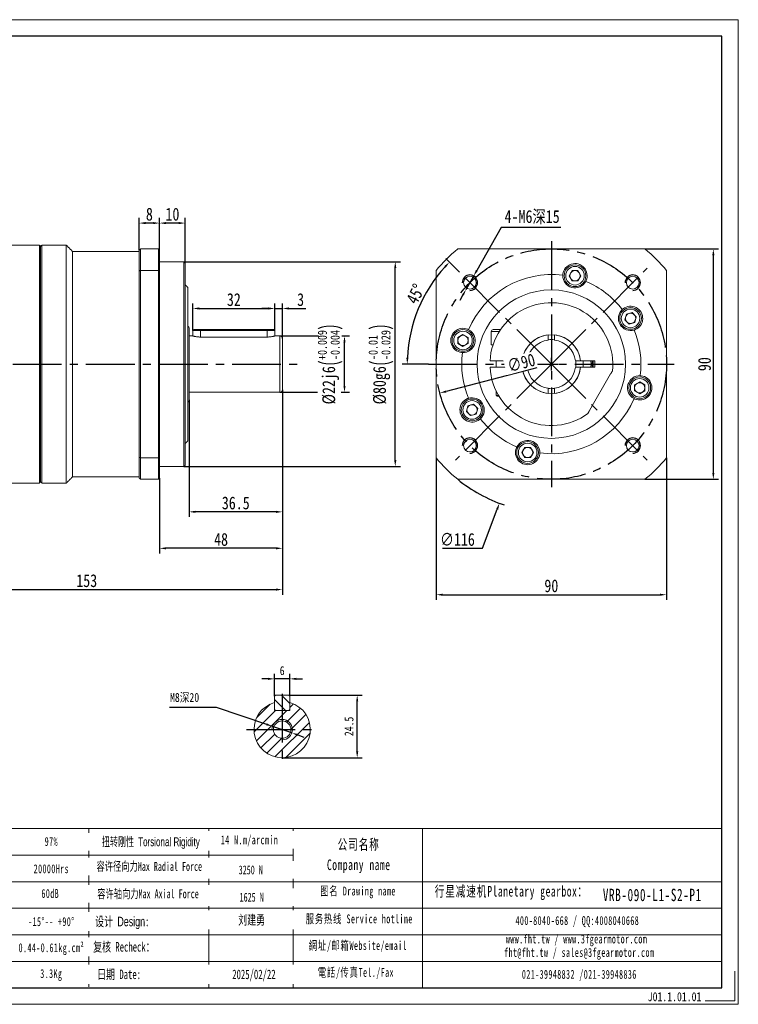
# Model space of a CAD drawing. Header units: millimetres. Extents: x 154 to 698, y 152 to 537.
# Tile 3 of 3: x 417 to 698, y 152 to 537. Entities that reach past the tile are written whole.
import ezdxf

# ---------------------------------------------------------------- set-up
doc = ezdxf.new("R2010")
doc.units = ezdxf.units.MM
doc.set_wipeout_variables(frame=1)
doc.header["$PDSIZE"] = -5
doc.linetypes.add('CENTER2', pattern=[28.575, 19.05, -3.175, 3.175, -3.175])
doc.layers.get('0').update_dxf_attribs({"lineweight": 18})
doc.layers.get('Defpoints').update_dxf_attribs({"lineweight": 18})
for name, color, linetype in [('1轮廓实线层', 7, 'Continuous'), ('2细线层', 4, 'Continuous'), ('3中心线层', 1, 'CENTER2'), ('5剖面线层', 2, 'Continuous'), ('6文字层', 3, 'Continuous'), ('7标注层', 4, 'Continuous')]:
    doc.layers.add(name, color=color, linetype=linetype)
doc.layers.add('图框_外框线', color=7, linetype='Continuous', lineweight=18)
doc.styles.add('TH_GBDIM', font='txt', dxfattribs={"width": 0.8})
doc.styles.add('标准', font='txt', dxfattribs={"width": 0.667})
doc.styles.add('样式 1', font='txt', dxfattribs={"width": 0.8})
doc.dimstyles.new('TH_GBDIM', dxfattribs={"dimtxt": 3.5, "dimasz": 2.5, "dimexe": 2, "dimexo": 0, "dimgap": 1.5, "dimtad": 1, "dimdec": 1, "dimdsep": 46, "dimtxsty": 'TH_GBDIM', "dimcen": 2.5, "dimdle": 5, "dimclrd": 4, "dimclre": 4, "dimclrt": 3, "dimadec": 0, "dimazin": 0, "dimtfac": 0.714286, "dimtdec": 1, "dimtmove": 0, "dimatfit": 3, "dimfxl": 1, "dimtolj": 1, "dimarcsym": 0})

# ---------------------------------------------------------------- blocks, each defined once
blk = doc.blocks.new('*D38')
at = {"color": 4, "lineweight": -2}
for p, q in [((604.79, 455.34), (595.34, 438.62)), ((628.11, 455.34), (604.79, 455.34)), ((591.15, 431.22), (594.1, 436.44)), ((589.92, 429.04), (588.69, 426.87))]:
    blk.add_line(p, q, dxfattribs=at)
at = {"color": 4}
for points in [[(594.97, 438.82), (595.7, 438.41), (594.1, 436.44)], [(590.28, 428.84), (589.56, 429.25), (591.15, 431.22)]]:
    blk.add_solid(points, dxfattribs=at)
at = {"layer": 'Defpoints', "color": 0}
for p in [(594.1, 436.44), (591.15, 431.22)]:
    blk.add_point(p, dxfattribs=at)
at = {"color": 3, "insert": (616.95, 459.42), "char_height": 5, "attachment_point": 5, "style": 'TH_GBDIM'}
blk.add_mtext('\\A1;4-M6深15{}', dxfattribs=at)
blk = doc.blocks.new('*D9')
at = {"color": 4, "lineweight": -2}
for p, q in [((579.45, 365.42), (579.45, 309.93)), ((669.45, 365.42), (669.45, 309.93)), ((581.95, 311.93), (666.95, 311.93))]:
    blk.add_line(p, q, dxfattribs=at)
at = {"color": 4}
for points in [[(581.95, 312.35), (581.95, 311.52), (579.45, 311.93)], [(666.95, 311.52), (666.95, 312.35), (669.45, 311.93)]]:
    blk.add_solid(points, dxfattribs=at)
at = {"layer": 'Defpoints', "color": 0}
for p in [(579.45, 365.42), (669.45, 365.42), (669.45, 311.93)]:
    blk.add_point(p, dxfattribs=at)
at = {"color": 3, "insert": (624.45, 315.38), "char_height": 5, "attachment_point": 5, "style": 'TH_GBDIM'}
blk.add_mtext('\\A1;90', dxfattribs=at)
blk = doc.blocks.new('*D10')
at = {"color": 4, "lineweight": -2}
for p, q in [((624.45, 399.51), (624.45, 404.51)), ((621.95, 402.01), (626.95, 402.01)), ((597.6, 330.06), (603.29, 345.33)), ((581.87, 330.06), (597.6, 330.06))]:
    blk.add_line(p, q, dxfattribs=at)
blk.add_arc((624.45, 402.01), 58, 230.8833, 251.5107, dxfattribs=at)
at = {"color": 4}
blk.add_solid([(603.69, 345.18), (602.9, 345.47), (604.17, 347.67)], dxfattribs=at)
at = {"layer": 'Defpoints', "color": 0}
for p in [(644.73, 456.35), (604.17, 347.67)]:
    blk.add_point(p, dxfattribs=at)
at = {"color": 3, "insert": (587.75, 333.5), "char_height": 5, "attachment_point": 5, "style": 'TH_GBDIM'}
blk.add_mtext('\\A1;∅116', dxfattribs=at)
blk = doc.blocks.new('*D15')
at = {"color": 4, "lineweight": -2}
for p, q in [((518.38, 413.01), (533.52, 413.01)), ((542.58, 413.01), (545.62, 413.01)), ((543.62, 393.51), (543.62, 410.51)), ((518.38, 391.01), (533.04, 391.01)), ((542.29, 391.01), (545.62, 391.01))]:
    blk.add_line(p, q, dxfattribs=at)
at = {"color": 4}
for points in [[(544.04, 410.51), (543.2, 410.51), (543.62, 413.01)], [(543.2, 393.51), (544.04, 393.51), (543.62, 391.01)]]:
    blk.add_solid(points, dxfattribs=at)
at = {"layer": 'Defpoints', "color": 0}
for p in [(518.38, 413.01), (543.62, 413.01), (518.38, 391.01)]:
    blk.add_point(p, dxfattribs=at)
at = {"color": 3, "insert": (538.05, 402.01), "char_height": 5, "attachment_point": 5, "rotation": 90, "style": 'TH_GBDIM'}
blk.add_mtext('\\A1;{\\A1;{%%c22}{}{j6\\H0.7143x;{\\H2x;\\W0.5;(}\\S+0.009^ -0.004;{\\H2x;\\W0.5;)}}}', dxfattribs=at)
blk = doc.blocks.new('*D16')
at = {"color": 4, "lineweight": -2}
for p, q in [((480.88, 442.01), (565.46, 442.01)), ((563.46, 364.51), (563.46, 439.51)), ((480.88, 362.01), (565.46, 362.01))]:
    blk.add_line(p, q, dxfattribs=at)
at = {"color": 4}
for points in [[(563.88, 439.51), (563.05, 439.51), (563.46, 442.01)], [(563.05, 364.51), (563.88, 364.51), (563.46, 362.01)]]:
    blk.add_solid(points, dxfattribs=at)
at = {"layer": 'Defpoints', "color": 0}
for p in [(480.88, 442.01), (563.46, 442.01), (480.88, 362.01)]:
    blk.add_point(p, dxfattribs=at)
at = {"color": 3, "insert": (557.88, 402.01), "char_height": 5, "attachment_point": 5, "rotation": 90, "style": 'TH_GBDIM'}
blk.add_mtext('\\A1;{\\A1;{%%c80}{}{g6\\H0.7143x;{\\H2x;\\W0.5;(}\\S-0.01^ -0.029;{\\H2x;\\W0.5;)}}}', dxfattribs=at)
blk = doc.blocks.new('*D17')
at = {"color": 4, "lineweight": -2}
for p, q in [((513.88, 423.75), (511.38, 423.75)), ((516.38, 415.11), (516.38, 425.75)), ((516.38, 423.75), (519.38, 423.75)), ((519.38, 412.01), (519.38, 425.75)), ((521.88, 423.75), (528.55, 423.75))]:
    blk.add_line(p, q, dxfattribs=at)
at = {"color": 4}
for points in [[(513.88, 423.33), (513.88, 424.17), (516.38, 423.75)], [(521.88, 424.17), (521.88, 423.33), (519.38, 423.75)]]:
    blk.add_solid(points, dxfattribs=at)
at = {"layer": 'Defpoints', "color": 0}
for p in [(519.38, 423.75), (516.38, 415.11), (519.38, 412.01)]:
    blk.add_point(p, dxfattribs=at)
at = {"color": 3, "insert": (526.46, 427.19), "char_height": 5, "attachment_point": 5, "style": 'TH_GBDIM'}
blk.add_mtext('\\A1;3', dxfattribs=at)
blk = doc.blocks.new('*D18')
at = {"color": 4, "lineweight": -2}
for p, q in [((471.38, 446.51), (471.38, 459.11)), ((481.38, 441.51), (481.38, 459.11)), ((478.88, 457.11), (473.88, 457.11))]:
    blk.add_line(p, q, dxfattribs=at)
at = {"color": 4}
for points in [[(473.88, 457.52), (473.88, 456.69), (471.38, 457.11)], [(478.88, 456.69), (478.88, 457.52), (481.38, 457.11)]]:
    blk.add_solid(points, dxfattribs=at)
at = {"layer": 'Defpoints', "color": 0}
for p in [(471.38, 457.11), (471.38, 446.51), (481.38, 441.51)]:
    blk.add_point(p, dxfattribs=at)
at = {"color": 3, "insert": (476.38, 460.55), "char_height": 5, "attachment_point": 5, "style": 'TH_GBDIM'}
blk.add_mtext('\\A1;10', dxfattribs=at)
blk = doc.blocks.new('*D19')
at = {"color": 4, "lineweight": -2}
for p, q in [((463.38, 446.51), (463.38, 459.11)), ((471.38, 446.51), (471.38, 459.11)), ((468.88, 457.11), (465.88, 457.11))]:
    blk.add_line(p, q, dxfattribs=at)
at = {"color": 4}
for points in [[(465.88, 457.52), (465.88, 456.69), (463.38, 457.11)], [(468.88, 456.69), (468.88, 457.52), (471.38, 457.11)]]:
    blk.add_solid(points, dxfattribs=at)
at = {"layer": 'Defpoints', "color": 0}
for p in [(463.38, 457.11), (463.38, 446.51), (471.38, 446.51)]:
    blk.add_point(p, dxfattribs=at)
at = {"color": 3, "insert": (467.38, 460.55), "char_height": 5, "attachment_point": 5, "style": 'TH_GBDIM'}
blk.add_mtext('\\A1;8', dxfattribs=at)
blk = doc.blocks.new('*D20')
at = {"color": 4, "lineweight": -2}
for p, q in [((519.38, 392.01), (519.38, 328.06)), ((471.38, 357.51), (471.38, 328.06)), ((516.88, 330.06), (473.88, 330.06))]:
    blk.add_line(p, q, dxfattribs=at)
at = {"color": 4}
for points in [[(473.88, 330.48), (473.88, 329.65), (471.38, 330.06)], [(516.88, 329.65), (516.88, 330.48), (519.38, 330.06)]]:
    blk.add_solid(points, dxfattribs=at)
at = {"layer": 'Defpoints', "color": 0}
for p in [(519.38, 392.01), (471.38, 357.51), (471.38, 330.06)]:
    blk.add_point(p, dxfattribs=at)
at = {"color": 3, "insert": (495.38, 333.51), "char_height": 5, "attachment_point": 5, "style": 'TH_GBDIM'}
blk.add_mtext('\\A1;48', dxfattribs=at)
blk = doc.blocks.new('*D21')
at = {"color": 4, "lineweight": -2}
for p, q in [((519.38, 392.01), (519.38, 342.31)), ((482.88, 388.01), (482.88, 342.31)), ((516.88, 344.31), (485.38, 344.31))]:
    blk.add_line(p, q, dxfattribs=at)
at = {"color": 4}
for points in [[(485.38, 344.73), (485.38, 343.89), (482.88, 344.31)], [(516.88, 343.89), (516.88, 344.73), (519.38, 344.31)]]:
    blk.add_solid(points, dxfattribs=at)
at = {"layer": 'Defpoints', "color": 0}
for p in [(519.38, 392.01), (482.88, 388.01), (482.88, 344.31)]:
    blk.add_point(p, dxfattribs=at)
at = {"color": 3, "insert": (501.13, 347.75), "char_height": 5, "attachment_point": 5, "style": 'TH_GBDIM'}
blk.add_mtext('\\A1;36.5', dxfattribs=at)
blk = doc.blocks.new('*D22')
at = {"color": 4, "lineweight": -2}
for p, q in [((519.38, 392.01), (519.38, 311.95)), ((366.38, 357.41), (366.38, 311.95)), ((368.88, 313.95), (516.88, 313.95))]:
    blk.add_line(p, q, dxfattribs=at)
at = {"color": 4}
for points in [[(368.88, 314.36), (368.88, 313.53), (366.38, 313.95)], [(516.88, 313.53), (516.88, 314.36), (519.38, 313.95)]]:
    blk.add_solid(points, dxfattribs=at)
at = {"layer": 'Defpoints', "color": 0}
for p in [(519.38, 392.01), (366.38, 357.41), (519.38, 313.95)]:
    blk.add_point(p, dxfattribs=at)
at = {"color": 3, "insert": (442.88, 317.39), "char_height": 5, "attachment_point": 5, "style": 'TH_GBDIM'}
blk.add_mtext('\\A1;153', dxfattribs=at)
blk = doc.blocks.new('*D23')
at = {"layer": '7标注层', "color": 4, "lineweight": -2}
for p, q in [((586.97, 439.49), (583.22, 443.24)), ((576.45, 402.01), (566.14, 402.01))]:
    blk.add_line(p, q, dxfattribs=at)
blk.add_arc((624.45, 402.01), 56.31, 137.5442, 177.4558, dxfattribs=at)
at = {"layer": '7标注层', "color": 4}
for points in [[(583.21, 439.73), (582.6, 440.31), (584.63, 441.82)], [(567.78, 404.52), (568.61, 404.5), (568.14, 402.01)]]:
    blk.add_solid(points, dxfattribs=at)
at = {"layer": 'Defpoints', "color": 0}
for p in [(586.97, 439.49), (570.06, 416.58), (576.45, 402.01), (624.45, 402.01), (672.45, 402.01)]:
    blk.add_point(p, dxfattribs=at)
at = {"layer": '7标注层', "color": 3, "insert": (571.39, 429.43), "char_height": 5, "attachment_point": 5, "rotation": 62.6716, "style": 'TH_GBDIM'}
blk.add_mtext('\\A1;45%%d', dxfattribs=at)
blk = doc.blocks.new('*D27')
at = {"layer": '7标注层', "color": 4, "lineweight": -2}
for p, q in [((661.04, 447.01), (689.76, 447.01)), ((687.76, 359.51), (687.76, 444.51)), ((661.04, 357.01), (689.76, 357.01))]:
    blk.add_line(p, q, dxfattribs=at)
at = {"layer": '7标注层', "color": 4}
for points in [[(688.18, 444.51), (687.35, 444.51), (687.76, 447.01)], [(687.35, 359.51), (688.18, 359.51), (687.76, 357.01)]]:
    blk.add_solid(points, dxfattribs=at)
at = {"layer": 'Defpoints', "color": 0}
for p in [(661.04, 447.01), (687.76, 447.01), (661.04, 357.01)]:
    blk.add_point(p, dxfattribs=at)
at = {"layer": '7标注层', "color": 3, "insert": (684.32, 402.01), "char_height": 5, "attachment_point": 5, "rotation": 90, "style": 'TH_GBDIM'}
blk.add_mtext('\\A1;90', dxfattribs=at)
blk = doc.blocks.new('*D28')
at = {"color": 4, "lineweight": -2}
for p, q in [((522.26, 272.74), (550.58, 272.74)), ((548.58, 250.74), (548.58, 270.24)), ((519.26, 248.24), (550.58, 248.24))]:
    blk.add_line(p, q, dxfattribs=at)
at = {"color": 4}
for points in [[(549, 270.24), (548.17, 270.24), (548.58, 272.74)], [(548.17, 250.74), (549, 250.74), (548.58, 248.24)]]:
    blk.add_solid(points, dxfattribs=at)
at = {"layer": 'Defpoints', "color": 0}
for p in [(522.26, 272.74), (548.58, 272.74), (519.26, 248.24)]:
    blk.add_point(p, dxfattribs=at)
at = {"color": 3, "insert": (545.39, 260.49), "char_height": 3.5, "attachment_point": 5, "rotation": 90, "style": 'TH_GBDIM'}
blk.add_mtext('\\A1;24.5', dxfattribs=at)
blk = doc.blocks.new('*D29')
at = {"color": 4, "lineweight": -2}
for p, q in [((475.24, 267.98), (493.52, 267.98)), ((493.52, 267.98), (513.11, 261.33)), ((523.05, 257.95), (515.47, 260.52)), ((525.42, 257.15), (527.78, 256.34))]:
    blk.add_line(p, q, dxfattribs=at)
at = {"color": 4}
for points in [[(512.97, 260.93), (513.24, 261.72), (515.47, 260.52)], [(525.55, 257.54), (525.28, 256.75), (523.05, 257.95)]]:
    blk.add_solid(points, dxfattribs=at)
at = {"layer": 'Defpoints', "color": 0}
for p in [(515.47, 260.52), (523.05, 257.95)]:
    blk.add_point(p, dxfattribs=at)
at = {"color": 3, "insert": (481.13, 271.64), "char_height": 3.5, "attachment_point": 5, "style": 'TH_GBDIM'}
blk.add_mtext('\\A1;{M8深20}{}{}', dxfattribs=at)
blk = doc.blocks.new('*D30')
at = {"color": 4, "lineweight": -2}
for p, q in [((516.26, 272.34), (516.26, 281.06)), ((522.26, 272.34), (522.26, 281.06)), ((513.76, 279.06), (511.26, 279.06)), ((522.26, 279.06), (516.26, 279.06)), ((524.76, 279.06), (527.26, 279.06))]:
    blk.add_line(p, q, dxfattribs=at)
at = {"color": 4}
for points in [[(513.76, 278.65), (513.76, 279.48), (516.26, 279.06)], [(524.76, 279.48), (524.76, 278.65), (522.26, 279.06)]]:
    blk.add_solid(points, dxfattribs=at)
at = {"layer": 'Defpoints', "color": 0}
for p in [(516.26, 279.06), (516.26, 272.34), (522.26, 272.34)]:
    blk.add_point(p, dxfattribs=at)
at = {"color": 3, "insert": (519.26, 282.27), "char_height": 3.5, "attachment_point": 5, "style": 'TH_GBDIM'}
blk.add_mtext('\\A1;6', dxfattribs=at)
blk = doc.blocks.new('*D32')
at = {"layer": '7标注层', "color": 4, "lineweight": -2}
blk.add_line((618.84, 400.56), (583.31, 391.34), dxfattribs=at)
at = {"layer": '7标注层', "color": 4}
blk.add_solid([(583.2, 391.74), (583.41, 390.93), (580.89, 390.71)], dxfattribs=at)
at = {"layer": 'Defpoints', "color": 0}
for p in [(668.01, 413.31), (580.89, 390.71)]:
    blk.add_point(p, dxfattribs=at)
at = {"layer": '7标注层', "color": 3, "insert": (612.69, 402.52), "char_height": 5, "attachment_point": 5, "rotation": 14.5434, "style": 'TH_GBDIM'}
blk.add_mtext('\\A1;∅90', dxfattribs=at)
blk = doc.blocks.new('*D34')
at = {"layer": '7标注层', "color": 4, "lineweight": -2}
for p, q in [((484.38, 415.11), (484.38, 425.75)), ((486.88, 423.75), (513.88, 423.75)), ((516.38, 423.75), (516.38, 425.75))]:
    blk.add_line(p, q, dxfattribs=at)
at = {"layer": '7标注层', "color": 4}
for points in [[(486.88, 424.17), (486.88, 423.33), (484.38, 423.75)], [(513.88, 423.33), (513.88, 424.17), (516.38, 423.75)]]:
    blk.add_solid(points, dxfattribs=at)
at = {"layer": 'Defpoints', "color": 0}
for p in [(516.38, 423.75), (516.38, 423.75), (484.38, 415.11)]:
    blk.add_point(p, dxfattribs=at)
at = {"layer": '7标注层', "color": 3, "insert": (500.38, 427.19), "char_height": 5, "attachment_point": 5, "style": 'TH_GBDIM'}
blk.add_mtext('\\A1;32', dxfattribs=at)

msp = doc.modelspace()

# ---------------------------------------------------------------- hatches: boundary and pattern name
at = {"layer": '5剖面线层'}
h = msp.add_hatch(dxfattribs=at)
h.set_pattern_fill('ANSI31', color=256, style=0)
h.set_pattern_definition([(45, (179.5517, 55.4134), (-2.245064, 2.245064), [])])
h.paths.add_polyline_path([(530.26, 259.24), (523.26, 259.24, -0.414214), (519.26, 255.24), (519.26, 248.24, 0.414214)])
h.paths.add_polyline_path([(522.26, 269.82), (522.26, 266.74), (519.26, 266.74), (519.26, 263.24, -0.414214), (523.26, 259.24), (530.26, 259.24, 0.335437)])
h.paths.add_polyline_path([(519.26, 266.74), (516.26, 266.74), (516.26, 269.82, 0.335437), (508.26, 259.24), (515.86, 259.24, -0.414214), (519.26, 262.64)])
h.paths.add_polyline_path([(519.26, 255.24, -0.414214), (515.26, 259.24), (508.26, 259.24, 0.414214), (519.26, 248.24)])
h.paths.add_polyline_path([(515.86, 259.24), (515.26, 259.24, 0.414214), (519.26, 255.24), (519.26, 255.84, -0.414214)], flags=17)
h.paths.add_polyline_path([(523.26, 259.24), (522.66, 259.24, -0.414214), (519.26, 255.84), (519.26, 255.24, 0.414214)], flags=17)
h.paths.add_polyline_path([(519.26, 263.24), (519.26, 262.64, -0.414214), (522.66, 259.24), (523.26, 259.24, 0.414214)], flags=17)
h = msp.add_hatch(dxfattribs=at)
h.set_pattern_fill('ANSI31', color=256, angle=90, style=0)
h.set_pattern_definition([(135, (179.5517, 55.4134), (-2.245064, -2.245064), [])])
h.paths.add_polyline_path([(522.26, 272.74), (519.26, 272.74), (519.26, 266.74), (522.26, 266.74)])
h.paths.add_polyline_path([(519.26, 272.74), (516.26, 272.74), (516.26, 266.74), (519.26, 266.74)])

# ---------------------------------------------------------------- linework, layer by layer
at = {"color": 7, "linetype": 'Continuous', "lineweight": 15}
for p, q in [((424.38, 402.01), (424.38, 448.51)), ((424.88, 448.01), (424.88, 402.01)), ((424.88, 356.01), (424.88, 448.01)), ((425.38, 448.51), (425.38, 355.51)), ((434.88, 448.51), (434.88, 355.51)), ((463.38, 438.43), (463.38, 446.51)), ((463.88, 447.01), (463.88, 438.6)), ((470.88, 447.01), (463.88, 447.01)), ((470.88, 438.6), (470.88, 447.01)), ((471.38, 446.51), (471.38, 438.43)), ((587.86, 447.01), (661.04, 447.01)), ((437.38, 446.01), (437.38, 358.01)), ((463.88, 438.6), (463.88, 365.42)), ((463.88, 438.6), (470.88, 438.6)), ((470.88, 365.42), (470.88, 438.6)), ((480.88, 402.01), (480.88, 442.01)), ((481.38, 441.51), (481.38, 402.01)), ((579.45, 365.42), (579.45, 438.6)), ((631.39, 436.54), (632.55, 438.54)), ((632.55, 438.54), (634.86, 438.54)), ((634.86, 438.54), (636.01, 436.54)), ((669.45, 438.6), (669.45, 365.42)), ((463.38, 365.6), (463.38, 438.43)), ((471.38, 438.43), (471.38, 365.6)), ((632.55, 434.54), (631.39, 436.54)), ((636.01, 436.54), (634.86, 434.54)), ((482.38, 402.01), (482.38, 432.01)), ((634.86, 434.54), (632.55, 434.54)), ((653.18, 419.29), (653.78, 421.52)), ((654.81, 417.65), (653.18, 419.29)), ((653.78, 421.52), (656.01, 422.12)), ((656.01, 422.12), (657.64, 420.48)), ((657.64, 420.48), (657.04, 418.25)), ((482.88, 416.01), (482.88, 402.01)), ((484.78, 415.51), (487.38, 415.51)), ((487.38, 415.51), (513.38, 415.51)), ((487.38, 415.11), (487.38, 415.51)), ((513.38, 415.51), (515.98, 415.51)), ((513.38, 415.51), (513.38, 415.11)), ((604.6, 415.51), (601.7, 415.51)), ((657.04, 418.25), (654.81, 417.65)), ((487.38, 415.11), (484.38, 415.11)), ((513.38, 415.11), (487.38, 415.11)), ((487.38, 415.11), (487.38, 412.59)), ((513.38, 412.59), (487.38, 412.59)), ((516.38, 415.11), (513.38, 415.11)), ((513.38, 415.11), (513.38, 412.59)), ((518.38, 402.01), (518.38, 413.01)), ((519.38, 412.01), (519.38, 402.01)), ((587.92, 412.42), (589.92, 413.57)), ((587.92, 410.11), (587.92, 412.42)), ((589.92, 413.57), (591.92, 412.42)), ((591.92, 412.42), (591.92, 410.11)), ((604.11, 414.76), (600.95, 414.76)), ((623.2, 412.94), (623.2, 412.01)), ((625.7, 412.01), (625.7, 412.94)), ((589.92, 408.95), (587.92, 410.11)), ((591.92, 410.11), (589.92, 408.95)), ((601.65, 409.51), (600.95, 409.51)), ((424.38, 355.51), (424.38, 402.01)), ((424.88, 402.01), (424.88, 356.01)), ((480.88, 362.01), (480.88, 402.01)), ((481.38, 402.01), (481.38, 362.51)), ((482.38, 372.01), (482.38, 402.01)), ((482.88, 402.01), (482.88, 388.01)), ((518.38, 391.01), (518.38, 402.01)), ((519.38, 402.01), (519.38, 392.01)), ((612.51, 403.26), (600.98, 403.26)), ((600.98, 400.76), (612.51, 400.76)), ((609, 403.26), (608.95, 402.01)), ((608.95, 402.01), (609, 400.76)), ((614.45, 403.26), (613.52, 403.26)), ((613.52, 400.76), (614.45, 400.76)), ((635.38, 403.26), (634.45, 403.26)), ((634.45, 400.76), (635.38, 400.76)), ((641.45, 403.26), (636.38, 403.26)), ((636.38, 400.76), (641.45, 400.76)), ((641.45, 400.76), (641.45, 403.26)), ((639.37, 383.86), (647.63, 398.16)), ((656.98, 393.91), (658.98, 395.07)), ((656.98, 391.6), (656.98, 393.91)), ((658.98, 395.07), (660.98, 393.91)), ((660.98, 393.91), (660.98, 391.6)), ((602.95, 389.76), (603.81, 389.76)), ((603.96, 389.51), (603.2, 389.51)), ((623.2, 392.01), (623.2, 391.08)), ((625.7, 391.08), (625.7, 392.01)), ((658.98, 390.45), (656.98, 391.6)), ((660.98, 391.6), (658.98, 390.45)), ((591.26, 383.54), (591.85, 385.77)), ((591.85, 385.77), (594.09, 386.37)), ((594.09, 386.37), (595.72, 384.73)), ((595.72, 384.73), (595.12, 382.5)), ((592.89, 381.9), (591.26, 383.54)), ((595.12, 382.5), (592.89, 381.9)), ((612.89, 367.48), (614.04, 369.48)), ((614.04, 369.48), (616.35, 369.48)), ((616.35, 369.48), (617.5, 367.48)), ((463.38, 357.51), (463.38, 365.6)), ((463.88, 365.42), (463.88, 357.01)), ((470.88, 365.42), (463.88, 365.42)), ((470.88, 357.01), (470.88, 365.42)), ((471.38, 365.6), (471.38, 357.51)), ((614.04, 365.48), (612.89, 367.48)), ((616.35, 365.48), (614.04, 365.48)), ((617.5, 367.48), (616.35, 365.48)), ((463.88, 357.01), (470.88, 357.01)), ((661.04, 357.01), (587.86, 357.01))]:
    msp.add_line(p, q, dxfattribs=at)
for p, q in [((516.66, 272.74), (516.26, 272.34)), ((516.66, 272.74), (516.26, 272.34)), ((516.26, 272.34), (516.26, 267.14)), ((516.26, 272.34), (516.26, 267.14)), ((516.66, 272.74), (521.86, 272.74)), ((516.66, 272.74), (521.86, 272.74)), ((521.86, 272.74), (522.26, 272.34)), ((521.86, 272.74), (522.26, 272.34)), ((522.26, 272.34), (522.26, 267.14)), ((522.26, 272.34), (522.26, 267.14)), ((516.66, 266.74), (516.26, 267.14)), ((516.26, 266.74), (516.26, 267.14)), ((516.66, 266.74), (516.26, 266.74)), ((516.66, 266.74), (521.86, 266.74)), ((522.26, 267.14), (521.86, 266.74)), ((522.26, 266.74), (521.86, 266.74)), ((522.26, 267.14), (522.26, 266.74))]:
    msp.add_line(p, q)
at = {"color": 7, "linetype": 'Continuous', "lineweight": 15, "flags": 128}
msp.add_lwpolyline([(639.9, 400.76), (639.95, 402.01), (639.9, 403.26)], dxfattribs=at)
at = {"color": 7, "linetype": 'Continuous', "lineweight": 15}
for centre, radius in [((633.7, 436.54), 4.25), ((633.7, 436.54), 3.63), ((592.63, 433.83), 2.5), ((656.27, 433.83), 2.5), ((624.45, 402.01), 29), ((655.41, 419.88), 4.25), ((655.41, 419.88), 3.63), ((589.92, 411.26), 4.25), ((589.92, 411.26), 3.63), ((658.98, 392.76), 4.25), ((658.98, 392.76), 3.62), ((593.49, 384.13), 4.25), ((593.49, 384.13), 3.63), ((592.63, 370.19), 2.5), ((615.19, 367.48), 4.25), ((615.19, 367.48), 3.63), ((656.27, 370.19), 2.5)]:
    msp.add_circle(centre, radius, dxfattribs=at)
msp.add_circle((519.26, 259.24), 3.4)
for centre, radius, start, end in [((624.45, 402.01), 58, 129.1167, 140.8833), ((624.45, 402.01), 58, 39.1167, 50.8833), ((633.7, 436.54), 4.75, 336.9662, 173.0338), ((633.7, 436.54), 2, 90, 150), ((633.7, 436.54), 2, 30, 90), ((624.45, 402.01), 35, 82.6029, 157.3971), ((633.7, 436.54), 4.75, 177.866, 332.134), ((633.7, 436.54), 2, 150, 210), ((633.7, 436.54), 2, 210, 270), ((633.7, 436.54), 2, 270, 330), ((633.7, 436.54), 2, 330, 30), ((624.45, 402.01), 35, 37.6029, 67.3971), ((624.45, 402.01), 24, 353.5565, 177.0145), ((655.41, 419.88), 4.75, 132.866, 287.134), ((655.41, 419.88), 4.75, 291.9662, 128.0338), ((655.41, 419.88), 2, 165, 225), ((655.41, 419.88), 2, 105, 165), ((655.41, 419.88), 2, 45, 105), ((655.41, 419.88), 2, 285, 345), ((655.41, 419.88), 2, 345, 45), ((481.88, 416.01), 1, 0, 60), ((589.92, 411.26), 4.75, 66.9662, 263.0338), ((589.92, 411.26), 4.75, 267.866, 62.134), ((601.7, 414.76), 0.75, 90, 180), ((655.41, 419.88), 2, 225, 285), ((518.38, 412.01), 1, 0, 90), ((589.92, 411.26), 2, 120, 180), ((589.92, 411.26), 2, 60, 120), ((589.92, 411.26), 2, 0, 60), ((624.45, 402.01), 11.5, 6.2401, 173.7599), ((624.45, 402.01), 11.5, 96.2401, 173.7599), ((624.45, 402.01), 9.6, 82.5184, 97.4816), ((624.45, 402.01), 11.5, 6.2401, 83.7599), ((624.45, 402.01), 35, 352.6029, 22.3971), ((589.92, 411.26), 2, 180, 240), ((589.92, 411.26), 2, 240, 300), ((589.92, 411.26), 2, 300, 0), ((624.45, 402.01), 9.5, 97.5608, 172.4392), ((624.45, 402.01), 9.5, 7.5608, 82.4392), ((624.45, 402.01), 35, 172.6029, 202.3971), ((624.45, 402.01), 24, 182.9855, 306.4435), ((624.45, 402.01), 12.5, 174.2608, 185.7392), ((624.45, 402.01), 11.5, 186.2401, 353.7599), ((624.45, 402.01), 11.5, 186.2401, 263.7599), ((624.45, 402.01), 9.6, 172.5184, 187.4816), ((624.45, 402.01), 9.5, 187.5608, 262.4392), ((624.45, 402.01), 9.5, 277.5608, 352.4392), ((624.45, 402.01), 11.5, 276.2401, 353.7599), ((624.45, 402.01), 9.6, 352.5184, 7.4816), ((624.45, 402.01), 12.5, 354.2608, 5.7392), ((624.45, 402.01), 16, 355.5192, 4.4808), ((624.45, 402.01), 16.4, 355.6287, 4.3713), ((624.45, 402.01), 17, 355.7833, 4.2167), ((658.98, 392.76), 4.75, 87.866, 242.134), ((658.98, 392.76), 4.75, 246.9662, 83.0338), ((624.45, 402.01), 9.6, 262.5184, 277.4816), ((658.98, 392.76), 2, 120, 180), ((658.98, 392.76), 2, 180, 240), ((658.98, 392.76), 2, 60, 120), ((658.98, 392.76), 2, 0, 60), ((658.98, 392.76), 2, 300, 0), ((518.38, 392.01), 1, 270, 0), ((593.49, 384.13), 4.75, 111.9662, 308.0338), ((593.49, 384.13), 4.75, 312.866, 107.134), ((624.45, 402.01), 35, 262.6029, 337.3971), ((658.98, 392.76), 2, 240, 300), ((481.88, 388.01), 1, 300, 0), ((593.49, 384.13), 2, 165, 225), ((593.49, 384.13), 2, 105, 165), ((593.49, 384.13), 2, 45, 105), ((593.49, 384.13), 2, 345, 45), ((593.49, 384.13), 2, 225, 285), ((593.49, 384.13), 2, 285, 345), ((624.45, 402.01), 35, 217.6029, 247.3971), ((615.19, 367.48), 4.75, 156.9662, 353.0338), ((615.19, 367.48), 4.75, 357.866, 152.134), ((615.19, 367.48), 2, 90, 150), ((615.19, 367.48), 2, 30, 90), ((624.45, 402.01), 58, 219.1167, 230.8833), ((615.19, 367.48), 2, 150, 210), ((615.19, 367.48), 2, 210, 270), ((615.19, 367.48), 2, 270, 330), ((615.19, 367.48), 2, 330, 30), ((624.45, 402.01), 58, 309.1167, 320.8833)]:
    msp.add_arc(centre, radius, start, end, dxfattribs=at)
msp.add_arc((519.26, 259.24), 11, 105.8266, 74.1734)
msp.add_arc((519.26, 259.24), 11, 105.8266, 74.1734)
at = {"color": 4}
msp.add_arc((519.26, 259.24), 4, 270, 180, dxfattribs=at)
at = {"color": 7, "linetype": 'Continuous', "lineweight": 15}
for points in [[(424.38, 448.51), (407.38, 448.51)], [(424.88, 448.01), (424.38, 448.51)], [(425.38, 448.51), (424.88, 448.01)], [(434.88, 448.51), (425.38, 448.51)], [(437.38, 446.01), (434.88, 448.51)], [(463.38, 446.51), (463.88, 447.01)], [(471.38, 446.51), (470.88, 447.01)], [(463.38, 446.01), (437.38, 446.01)], [(463.88, 438.6), (463.38, 438.43)], [(471.38, 438.43), (470.88, 438.6)], [(480.88, 442.01), (471.38, 442.01)], [(481.38, 441.51), (480.88, 442.01)], [(628.99, 437.12), (628.95, 436.72)], [(637.9, 434.32), (638.07, 434.68)], [(482.38, 432.01), (481.38, 433.01)], [(652.48, 423.63), (652.18, 423.37)], [(484.78, 415.51), (484.38, 415.11)], [(516.38, 415.11), (515.98, 415.51)], [(592.14, 415.46), (591.77, 415.63)], [(656.81, 415.35), (657.18, 415.48)], [(484.38, 413.01), (482.88, 413.01)], [(484.38, 415.11), (484.38, 413.01)], [(516.38, 413.01), (516.38, 415.11)], [(518.38, 413.01), (516.38, 413.01)], [(600.95, 414.76), (600.95, 409.51)], [(623.2, 413.44), (623.2, 412.94)], [(625.7, 412.94), (625.7, 413.44)], [(589.34, 406.55), (589.74, 406.52)], [(600.98, 403.26), (600.48, 403.26)], [(600.48, 400.76), (600.98, 400.76)], [(602.95, 403.26), (602.95, 400.76)], [(608.95, 400.76), (608.95, 403.26)], [(613.02, 403.26), (612.51, 403.26)], [(612.51, 400.76), (613.02, 400.76)], [(613.52, 403.26), (613.02, 403.26)], [(613.02, 400.76), (613.52, 400.76)], [(635.88, 403.26), (635.38, 403.26)], [(635.38, 400.76), (635.88, 400.76)], [(636.38, 403.26), (635.88, 403.26)], [(635.88, 400.76), (636.38, 400.76)], [(648.3, 399.32), (647.63, 398.16)], [(659.56, 397.47), (659.16, 397.5)], [(482.88, 391.01), (518.38, 391.01)], [(592.09, 388.67), (591.71, 388.54)], [(602.95, 391.34), (602.95, 389.76)], [(602.95, 389.76), (603.2, 389.51)], [(623.2, 391.08), (623.2, 390.58)], [(625.7, 390.58), (625.7, 391.08)], [(656.76, 388.56), (657.12, 388.39)], [(639.37, 383.86), (638.7, 382.7)], [(596.41, 380.39), (596.72, 380.65)], [(481.38, 371.01), (482.38, 372.01)], [(611, 369.7), (610.82, 369.34)], [(463.88, 365.42), (463.38, 365.6)], [(471.38, 365.6), (470.88, 365.42)], [(619.91, 366.9), (619.94, 367.3)], [(471.38, 362.01), (480.88, 362.01)], [(480.88, 362.01), (481.38, 362.51)], [(434.88, 355.51), (437.38, 358.01)], [(437.38, 358.01), (463.38, 358.01)], [(407.38, 355.51), (424.38, 355.51)], [(424.38, 355.51), (424.88, 356.01)], [(424.88, 356.01), (425.38, 355.51)], [(425.38, 355.51), (434.88, 355.51)], [(463.88, 357.01), (463.38, 357.51)], [(471.38, 357.51), (470.88, 357.01)]]:
    msp.add_open_spline(points, degree=1, dxfattribs=at)
for points, knots in [([(487.38, 412.59), (487.22, 412.6), (486.89, 412.6), (486.41, 412.64), (485.95, 412.69), (485.54, 412.75), (485.17, 412.82), (484.86, 412.89), (484.61, 412.95), (484.45, 412.99), (484.38, 413.01), (484.39, 413.01), (484.39, 413.01)], [0, 0, 0, 0, 0.103113, 0.20929, 0.312383, 0.418337, 0.523864, 0.632347, 0.739521, 0.849949, 0.95453, 1, 1, 1, 1]), ([(516.37, 413.01), (516.37, 413.01), (516.37, 413.01), (516.29, 412.99), (516.13, 412.94), (515.89, 412.89), (515.58, 412.82), (515.21, 412.75), (514.78, 412.68), (514.31, 412.63), (513.83, 412.6), (513.52, 412.6), (513.38, 412.59)], [0, 0, 0, 0, 0.062311, 0.164236, 0.269063, 0.372109, 0.477964, 0.58426, 0.693592, 0.800472, 0.910646, 1, 1, 1, 1]), ([(623.2, 411.43), (623.2, 411.48), (623.2, 411.67), (623.2, 411.87), (623.2, 412.01)], [0, 0, 0, 0, 0.262878, 1, 1, 1, 1]), ([(625.7, 412.01), (625.7, 411.87), (625.7, 411.67), (625.7, 411.48), (625.7, 411.43)], [0, 0, 0, 0, 0.737122, 1, 1, 1, 1]), ([(614.45, 403.26), (614.59, 403.26), (614.79, 403.26), (614.98, 403.26), (615.03, 403.26)], [0, 0, 0, 0, 0.737122, 1, 1, 1, 1]), ([(615.03, 400.76), (614.98, 400.76), (614.79, 400.76), (614.59, 400.76), (614.45, 400.76)], [0, 0, 0, 0, 0.262878, 1, 1, 1, 1]), ([(633.87, 403.26), (633.92, 403.26), (634.11, 403.26), (634.3, 403.26), (634.45, 403.26)], [0, 0, 0, 0, 0.262878, 1, 1, 1, 1]), ([(634.45, 400.76), (634.3, 400.76), (634.11, 400.76), (633.92, 400.76), (633.87, 400.76)], [0, 0, 0, 0, 0.737122, 1, 1, 1, 1]), ([(623.2, 392.01), (623.2, 392.15), (623.2, 392.35), (623.2, 392.54), (623.2, 392.59)], [0, 0, 0, 0, 0.737122, 1, 1, 1, 1]), ([(625.7, 392.59), (625.7, 392.54), (625.7, 392.35), (625.7, 392.15), (625.7, 392.01)], [0, 0, 0, 0, 0.262878, 1, 1, 1, 1])]:
    msp.add_open_spline(points, degree=3, knots=knots, dxfattribs=at)
at = {"layer": '2细线层'}
for centre in [(592.63, 433.83), (656.27, 433.83), (592.63, 370.19), (656.27, 370.19)]:
    msp.add_arc(centre, 3, 270, 180, dxfattribs=at)
at = {"layer": '3中心线层'}
for p, q in [((624.45, 450.01), (624.45, 354.01)), ((624.45, 402.01), (586.97, 439.49)), ((624.45, 402.01), (661.93, 439.49)), ((356.86, 402.01), (528.21, 402.01)), ((576.45, 402.01), (672.45, 402.01)), ((624.45, 402.01), (586.97, 364.53)), ((624.45, 402.01), (661.93, 364.53)), ((519.26, 273.24), (519.26, 245.24)), ((505.26, 259.24), (533.26, 259.24)), ((505.26, 259.24), (533.26, 259.24)), ((505.26, 259.24), (533.26, 259.24))]:
    msp.add_line(p, q, dxfattribs=at)
msp.add_circle((624.45, 402.01), 45, dxfattribs=at)
at = {"layer": '图框_外框线'}
for p, q in [((201.65, 220.57), (691.04, 220.57)), ((490.55, 220.57), (490.55, 158.41)), ((523.6, 220.57), (523.6, 158.41)), ((574.13, 220.57), (574.13, 158.41)), ((248.55, 210.2), (523.6, 210.2)), ((201.65, 199.83), (691.04, 199.83)), ((248.55, 189.45), (691.04, 189.45))]:
    msp.add_line(p, q, dxfattribs=at)
at = {"layer": '图框_外框线', "color": 3}
msp.add_lwpolyline([(153.6, 151.93), (697.52, 151.93), (697.52, 536.56), (153.6, 536.56)], close=True, dxfattribs=at)
at = {"layer": '图框_外框线', "color": 3, "lineweight": 25}
msp.add_lwpolyline([(185.98, 158.41), (691.04, 158.41), (691.04, 530.09), (185.98, 530.09)], close=True, dxfattribs=at)
at = {"layer": '图框_外框线', "color": 3}
msp.add_lwpolyline([(696.22, 164.88), (696.22, 153.23), (684.57, 153.23)], dxfattribs=at)

# ---------------------------------------------------------------- texts
at = {"layer": '6文字层', "insert": (662.12, 156.65), "char_height": 3.5, "width": 43.3044, "attachment_point": 1, "style": '样式 1'}
msp.add_mtext('J01.1.01.01', dxfattribs=at)
at = {"layer": '图框_外框线', "color": 1, "attachment_point": 2, "line_spacing_factor": 1.15057, "style": '标准'}
for s, insert, char_height, width in [('\\T1.1;97%', (429.05, 217.26), 3.457, 44.214), ('\\T1.1;公司名称\\PCompany name', (549.18, 216.48), 4.1487, 53.7131), ('\\T1.1;20000Hrs', (429.05, 206.6), 3.4573, 44.214), ('\\T1.1;60dB', (428.63, 196.95), 3.457, 22.8139), ('\\T1.1;图名 Drawing name', (548.9, 197.91), 3.4573, 44.214), ('\\T1.1;  行星减速机Planetary gearbox：', (606.73, 198.18), 4.1487, 65.2497), ('\\T1.1;\\pxt5;VRB-090-L1-S2-P1', (663.89, 197.08), 4.8402, 35.2243), ('{\\T1.1;环境温度 Enviromental Temperature}', (381.05, 187.03), 3.4573, 82.0192), ('\\T1.1;-15%%D-- +90%%D', (429.05, 185.96), 3.4573, 29.6575), ('\\T1.1;服务热线 Service hotline', (549.39, 187.04), 3.4573, 49.2586), ('\\T1.1;400-8040-668 / QQ:4008040668', (634.61, 186.38), 3.4573, 100.6599), ('\\T1.1;網址/邮箱Website/email', (548.85, 176.63), 3.4573, 51.2736), ('\\T1.1;www.fht.tw / www.3fgearmotor.com ', (634.29, 179.18), 3.4573, 100.7732), ('\\T1.1;\\pxt12;fht@fht.tw / sales@3fgearmotor.com ', (635.35, 173.92), 3.4573, 100.7732), ('\\T1.1;3.3Kg', (429.05, 165.66), 3.4573, 23.1321), ('\\T1.1;電話/传真Tel./Fax', (548.08, 166.13), 3.4573, 51.8903), ('\\T1.1;021-39948832 /021-39948836 ', (635.38, 165.37), 3.4573, 76.948)]:
    msp.add_mtext(s, dxfattribs=dict(at, insert=insert, char_height=char_height, width=width))

# ---------------------------------------------------------------- dimensions: what is measured, and where the dimension line sits
for base, p1, p2, picture, middle in [((463.38, 457.11), (471.38, 446.51), (463.38, 446.51), '*D19', (467.38, 460.55)), ((519.38, 423.75), (516.38, 415.11), (519.38, 412.01), '*D17', (526.46, 427.19)), ((519.38, 313.95), (366.38, 357.41), (519.38, 392.01), '*D22', (442.88, 317.39))]:
    dim = msp.add_linear_dim(base=base, p1=p1, p2=p2, dimstyle='TH_GBDIM', override={"dimtxt": 5, "dimgap": 1})
    dim.commit()
    dim.dimension.update_dxf_attribs({"geometry": picture, "text_midpoint": middle})
for base, p1, p2, picture, middle in [((471.38, 457.11), (481.38, 441.51), (471.38, 446.51), '*D18', (476.38, 457.11)), ((471.38, 330.06), (519.38, 392.01), (471.38, 357.51), '*D20', (495.38, 330.06)), ((482.88, 344.31), (519.38, 392.01), (482.88, 388.01), '*D21', (501.13, 344.31)), ((669.45, 311.93), (579.45, 365.42), (669.45, 365.42), '*D9', (624.45, 311.93))]:
    dim = msp.add_linear_dim(base=base, p1=p1, p2=p2, dimstyle='TH_GBDIM', override={"dimtxt": 5, "dimgap": 1})
    dim.commit()
    dim.dimension.update_dxf_attribs({"geometry": picture, "text_midpoint": middle, "dimtype": 160})
for p1, p2, text, override, picture, middle in [((591.15, 431.22), (594.1, 436.44), '4-M<>深15{}', {"dimtxt": 5, "dimgap": 1, "dimtoh": 1, "dimpost": '<>', "dimcen": 0, "dimtvp": 0.1}, '*D38', (616.95, 455.34)), ((523.05, 257.95), (515.47, 260.52), '{M8深20}{}{}', {"dimgap": 1.5, "dimtad": 1, "dimtih": 0, "dimtoh": 1, "dimdec": 1, "dimlfac": 1, "dimse1": 0, "dimse2": 0, "dimsd1": 0, "dimsd2": 0, "dimtix": 0, "dimtofl": 1, "dimatfit": 3}, '*D29', (481.13, 267.98))]:
    dim = msp.add_diameter_dim_2p(p1=p1, p2=p2, text=text, dimstyle='TH_GBDIM', override=override)
    dim.commit()
    dim.dimension.update_dxf_attribs({"geometry": picture, "text_midpoint": middle, "dimtype": 163})
dim = msp.add_diameter_dim_2p(p1=(644.73, 456.35), p2=(604.17, 347.67), dimstyle='TH_GBDIM', override={"dimtxt": 5, "dimgap": 1, "dimtih": 1, "dimtoh": 1, "dimtofl": 0})
dim.commit()
dim.dimension.update_dxf_attribs({"geometry": '*D10', "text_midpoint": (587.75, 330.06), "dimtype": 163})
dim = msp.add_linear_dim(base=(563.46, 442.01), p1=(480.88, 362.01), p2=(480.88, 442.01), angle=90, text='{\\A1;{%%c<>}{}{g6\\H0.7143x;{\\H2x;\\W0.5;(}\\S-0.01^ -0.029;{\\H2x;\\W0.5;)}}}', dimstyle='TH_GBDIM', override={"dimtxt": 5, "dimgap": 1, "dimtad": 1, "dimjust": 0, "dimdec": 1, "dimlfac": 1, "dimse1": 0, "dimse2": 0, "dimsd1": 0, "dimsd2": 0, "dimtp": -0.01, "dimtm": 0.029, "dimtdec": 3, "dimtzin": 8})
dim.commit()
dim.dimension.update_dxf_attribs({"geometry": '*D16', "text_midpoint": (557.88, 402.01)})
dim = msp.add_linear_dim(base=(543.62, 413.01), p1=(518.38, 391.01), p2=(518.38, 413.01), angle=90, text='{\\A1;{%%c<>}{}{j6\\H0.7143x;{\\H2x;\\W0.5;(}\\S+0.009^ -0.004;{\\H2x;\\W0.5;)}}}', dimstyle='TH_GBDIM', override={"dimtxt": 5, "dimgap": 1, "dimtp": 0.009, "dimtm": 0.004, "dimtdec": 3, "dimtzin": 8})
dim.commit()
dim.dimension.update_dxf_attribs({"geometry": '*D15', "text_midpoint": (543.62, 402.01), "dimtype": 160})
dim = msp.add_linear_dim(base=(516.26, 279.06), p1=(522.26, 272.34), p2=(516.26, 272.34), dimstyle='TH_GBDIM')
dim.commit()
dim.dimension.update_dxf_attribs({"geometry": '*D30', "text_midpoint": (519.26, 279.06), "dimtype": 160})
dim = msp.add_linear_dim(base=(548.58, 272.74), p1=(519.26, 248.24), p2=(522.26, 272.74), angle=90, dimstyle='TH_GBDIM')
dim.commit()
dim.dimension.update_dxf_attribs({"geometry": '*D28', "text_midpoint": (548.58, 260.49), "dimtype": 160})
at = {"layer": '7标注层'}
dim = msp.add_linear_dim(base=(687.76, 447.01), p1=(661.04, 357.01), p2=(661.04, 447.01), angle=90, dimstyle='TH_GBDIM', override={"dimtxt": 5, "dimgap": 1}, dxfattribs=at)
dim.commit()
dim.dimension.update_dxf_attribs({"geometry": '*D27', "text_midpoint": (684.32, 402.01)})
dim = msp.add_angular_dim_2l(base=(570.06, 416.58), line1=((576.45, 402.01), (672.45, 402.01)), line2=((624.45, 402.01), (586.97, 439.49)), dimstyle='TH_GBDIM', override={"dimtxt": 5, "dimgap": 1}, dxfattribs=at)
dim.commit()
dim.dimension.update_dxf_attribs({"geometry": '*D23', "text_midpoint": (574.43, 427.86), "dimtype": 162})
dim = msp.add_linear_dim(base=(516.38, 423.75), p1=(484.38, 415.11), p2=(516.38, 423.75), dimstyle='TH_GBDIM', override={"dimtxt": 5, "dimgap": 1}, dxfattribs=at)
dim.commit()
dim.dimension.update_dxf_attribs({"geometry": '*D34', "text_midpoint": (500.38, 427.19)})

# ---------------------------------------------------------------- next in the draw order: texts
at = {"layer": '图框_外框线', "color": 1, "attachment_point": 2, "style": '标准', "bg_fill": 2}
for s, insert, char_height, width in [('{\\T1.1;14 N.m/arcmin}', (506.5, 217.89), 3.4573, 82.0192), ('2025/02/22', (508.22, 165.5), 3.735, 47.7669)]:
    msp.add_mtext(s, dxfattribs=dict(at, insert=insert, char_height=char_height, width=width))
at = {"layer": '图框_外框线', "color": 1, "insert": (429.05, 175.77), "char_height": 3.4573, "width": 82.0192, "attachment_point": 2, "line_spacing_factor": 1.15057, "style": '标准', "bg_fill": 2}
msp.add_mtext('{\\T1.1;0.44-0.61kg.cm²}', dxfattribs=at)

# ---------------------------------------------------------------- next in the draw order: wipeouts: each hides what was drawn before it
msp.add_wipeout([(607.18, 397.73), (605.57, 403.93), (617.68, 407.07), (619.29, 400.88)]).dxf.layer = '1轮廓实线层'

# ---------------------------------------------------------------- next in the draw order: linework, layer by layer
at = {"layer": '图框_外框线'}
for p, q in [((443.72, 220.57), (443.72, 158.75)), ((248.55, 179.08), (691.04, 179.08)), ((248.55, 168.71), (691.04, 168.71))]:
    msp.add_line(p, q, dxfattribs=at)

# ---------------------------------------------------------------- next in the draw order: dimensions: what is measured, and where the dimension line sits
at = {"layer": '7标注层'}
dim = msp.add_diameter_dim_2p(p1=(668.01, 413.31), p2=(580.89, 390.71), dimstyle='TH_GBDIM', override={"dimtxt": 5, "dimgap": 1}, dxfattribs=at)
dim.commit()
dim.dimension.update_dxf_attribs({"geometry": '*D32', "text_midpoint": (613.56, 399.18), "dimtype": 163})

# ---------------------------------------------------------------- next in the draw order: texts
at = {"layer": '图框_外框线', "color": 1, "attachment_point": 2, "style": '标准', "bg_fill": 2}
for s, insert, char_height, width in [('{\\f宋体|b0|i0|c134|p2;\\W0.65;扭转刚性 \\fArial|b0|i0|c0|p34;Torsional Rigidity}', (467.94, 217.15), 3.4573, 82.0192), ('{\\f宋体|b0|i0|c134|p2;容许径向力Max Radial Force}', (467.33, 207.53), 3.4573, 82.0192), ('{\\f宋体|b0|i0|c134|p2;容许轴向力Max Axial Force}', (466.83, 196.82), 3.4573, 82.0192), ('{\\f宋体|b0|i0|c134|p2;设计 \\fArial|b0|i0|c0|p2;Design}:', (456.79, 186.15), 3.7351, 47.7669), ('{\\f宋体|b0|i0|c134|p2;复核 Recheck：}', (457.41, 176.25), 3.7351, 47.7669), ('{\\f宋体|b0|i0|c134|p2;日期 }Date:', (455.54, 165.52), 3.7351, 47.7669)]:
    msp.add_mtext(s, dxfattribs=dict(at, insert=insert, char_height=char_height, width=width))

# ---------------------------------------------------------------- next in the draw order: texts
for s, insert, char_height, width in [('{\\fSimSun|b1|i0|c134|p2;3250 N}', (506.98, 206.17), 3.4573, 82.0192), ('{\\fSimSun|b1|i0|c134|p2;刘建勇}', (507.34, 186.78), 3.7351, 47.7669)]:
    msp.add_mtext(s, dxfattribs=dict(at, insert=insert, char_height=char_height, width=width))

# ---------------------------------------------------------------- next in the draw order: texts
at = {"layer": '图框_外框线', "color": 1, "insert": (507.34, 195.51), "char_height": 3.4573, "width": 82.0192, "attachment_point": 2, "style": '标准', "bg_fill": 2}
msp.add_mtext('{\\fSimSun|b1|i0|c134|p2;1625 N}', dxfattribs=at)

doc.saveas('drawing.dxf')
